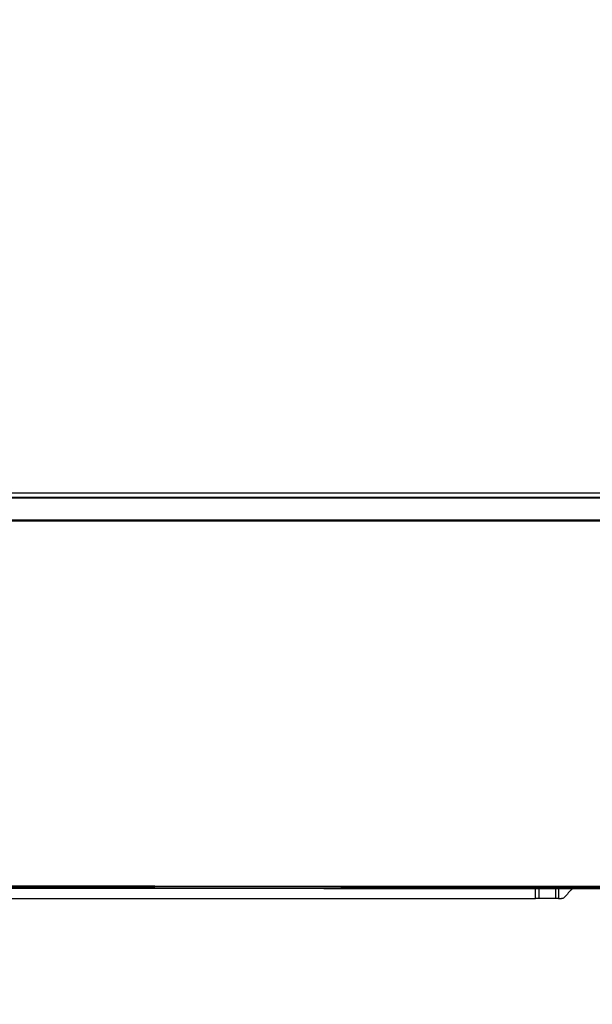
# Model space of a CAD drawing. Header units: millimetres. Extents: x -424979 to 718034, y -72486 to 344972.
# Tile 155 of 256: x 551575 to 552258, y 145026 to 146200. Entities that reach past the tile are written whole.
import ezdxf
from ezdxf import colors
from ezdxf.entities.mleader import LeaderData, LeaderLine
from ezdxf.math import Vec2, Vec3
from ezdxf.xclip import XClip

# ---------------------------------------------------------------- set-up
doc = ezdxf.new("R2010")
doc.units = ezdxf.units.MM
doc.header["$MEASUREMENT"] = 0
doc.header["$XCLIPFRAME"] = 0
doc.layers.add('IS_KLIM Opis_Średnice', color=7, linetype='Continuous', lineweight=9)
doc.layers.add('SKAN - RZUT_7_0_Nr_pióra__1', color=7, linetype='Continuous', lineweight=13)
doc.layers.add('IS_KLIM_urządzenia', color=3, linetype='Continuous')
doc.layers.add('Rysunki i obrazki', color=7, linetype='Continuous')
picture_1 = doc.add_image_def('image7.tif', size_in_pixel=(14115, 7016))

# ---------------------------------------------------------------- blocks, each defined once
blk = doc.blocks.new('Rysunek_7_7', base_point=(-247133.1, 120862.7))
at = {"layer": 'SKAN - RZUT_7_0_Nr_pióra__1', "color": 7, "lineweight": 13}
image = blk.add_image(picture_1, insert=(-306883.1, 91162.7), size_in_units=(119499.9, 59400), dxfattribs=at)
image.set_boundary_path([(-0.5, -0.5), (14114.5, 7015.5)])
blk = doc.blocks.new('G$CFEA986A8')
at = {"layer": 'IS_KLIM_urządzenia', "linetype": 'Continuous'}
for p, q in [((553.81, 201.26), (562.34, 201.26)), ((562.34, 196.29), (562.34, 201.26)), ((562.34, 201.26), (563.89, 201.26)), ((563.89, 201.26), (563.89, 196.29)), ((902.57, 201.14), (563.89, 201.26)), ((772.5, 196.17), (772.5, 196.12)), ((772.5, 195.46), (772.5, 196.12)), ((772.5, 195.01), (772.5, 195.46)), ((46.52, 13.96), (921.55, 13.84)), ((48.58, 13.7), (919.48, 13.58)), ((919.48, 13.06), (48.58, 13.18)), ((58.73, 0), (909.33, -0.12)), ((58.74, 2.46), (909.33, 2.34)), ((909.33, 1.87), (58.74, 1.98))]:
    blk.add_line(p, q, dxfattribs=at)
for points, knots in [([(545.7, 196.29), (545.7, 196.29), (545.7, 196.29), (546.97, 197.72), (548.25, 199.16), (549.52, 200.59)], [0, 0, 0, 0, 0.000133, 0.000133, 1, 1, 1, 1]), ([(549.52, 200.59), (549.52, 200.59), (549.52, 200.59), (549.67, 200.76), (549.84, 200.9), (550.24, 201.12), (550.45, 201.19), (550.79, 201.25), (550.9, 201.26), (551.01, 201.26)], [0, 0, 0, 0, 0.000385, 0.000385, 0.399729, 0.399729, 0.799094, 0.799094, 1, 1, 1, 1]), ([(552.42, 201.26), (552.3, 201.26), (552.18, 201.26), (551.71, 201.26), (551.36, 201.26), (551.01, 201.26)], [0, 0, 0, 0, 0.251852, 0.251852, 1, 1, 1, 1]), ([(921.53, 196.12), (921.36, 196.12), (921.19, 196.12), (919.69, 196.12), (918.36, 196.12), (911.69, 196.12), (906.36, 196.12), (879.69, 196.12), (858.36, 196.12), (815.52, 196.12), (794.01, 196.12), (772.5, 196.12)], [0, 0, 0, 0, 0.003355, 0.003355, 0.030195, 0.030195, 0.137556, 0.137556, 0.566999, 0.566999, 1, 1, 1, 1]), ([(448.64, 195.58), (499.41, 195.58), (550.18, 195.58), (761.2, 195.46), (766.85, 195.46), (772.5, 195.46)], [0, 0, 0, 0, 0.899861, 0.899861, 1, 1, 1, 1]), ([(772.5, 195.46), (778.46, 195.46), (784.43, 195.46), (834.1, 195.46), (877.81, 195.46), (921.53, 195.46)], [0, 0, 0, 0, 0.120088, 0.120088, 1, 1, 1, 1]), ([(917.32, 195.01), (917.22, 195.01), (917.12, 195.01), (911.69, 195.01), (906.36, 195.01), (879.69, 195.01), (858.36, 195.01), (815.52, 195.01), (794.01, 195.01), (772.5, 195.01)], [0, 0, 0, 0, 0.002026, 0.002026, 0.112505, 0.112505, 0.554422, 0.554422, 1, 1, 1, 1])]:
    blk.add_open_spline(points, degree=3, knots=knots, dxfattribs=at)
for points in [[(552.42, 196.29), (552.42, 197.95), (552.42, 199.6), (552.42, 201.26)], [(552.42, 201.26), (552.88, 201.26), (553.35, 201.26), (553.81, 201.26)], [(553.81, 201.26), (553.81, 199.6), (553.81, 197.95), (553.81, 196.29)], [(448.64, 196.29), (505.06, 196.29), (561.48, 196.29), (772.5, 196.17)], [(772.5, 196.12), (561.48, 196.24), (505.06, 196.24), (448.64, 196.24)], [(772.5, 196.17), (822.17, 196.17), (871.85, 196.17), (921.53, 196.17)], [(772.5, 195.01), (561.48, 195.13), (505.06, 195.13), (448.64, 195.13)]]:
    blk.add_open_spline(points, degree=3, dxfattribs=at)

msp = doc.modelspace()

# ---------------------------------------------------------------- block references
at = {"layer": 'IS_KLIM_urządzenia', "xscale": 2.4, "yscale": 2.4, "zscale": 2.4, "rotation": 179.9922287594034}
msp.add_blockref('G$CFEA986A8', (553544.1, 145634.9), dxfattribs=at)
at = {"layer": 'Rysunki i obrazki', "color": 151, "linetype": 'Continuous', "lineweight": 20, "true_color": 0x80c2ff}
ref = msp.add_blockref('Rysunek_7_7', (578150.8, 164030.1), dxfattribs=at)
XClip(ref).set_block_clipping_path([(-306883.0907464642, 91162.6626359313), (-187383.1463020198, 150562.679302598)])

# ---------------------------------------------------------------- next in the draw order: leaders
at = {"layer": 'IS_KLIM Opis_Średnice', "ltscale": 30}
ml = msp.add_multileader_mtext('Standard', dxfattribs=at)
ml.set_content('{\\fArial|b0|i0|c238|p0;\\C7;Odprowadzenie skroplin (przewód tłoczny) od klimatyzatora zastosować pompkę skroplin. W związku z brakiiem w pobliżu istenijącego pionu kanalizacyji sanitarnej skropliny z klimatyzacji zaleca się odprowadzić na zewnątrz budynku. W tym celu należy zamontować rurę odpływową, która skieruje wodę do rynny lub specjalnego zbiornika. Należy pamiętać o regularnym opróżnianiu zbiornika, aby zapobiec jego przepełnieniu. Ustalić bezpośrednio z Inwestrem podczas  robót budowlanych.  }', color=256)
ml.set_leader_properties()
ml.build(insert=Vec2(0, 0))
ml.multileader.update_dxf_attribs({"text_left_attachment_type": 6, "text_right_attachment_type": 6, "dogleg_length": 0.36})
ctx = ml.context
ctx.base_point, ctx.char_height, ctx.plane_origin, ctx.plane_y_axis = Vec3(540141.1, 149387.1), 250, Vec3(549800.9, 156171.9), Vec3(0, -1)
ctx.left_attachment, ctx.right_attachment = 6, 6
notes = []
notes.append((ctx, [(0, (1, 1, 0), (551133.3, 149387.1), (-1, 0), 0.36, [(1, [(552382.5, 145635.2), (562220.9, 145603.5)], 256, [])])]))
ctx.mtext.insert, ctx.mtext.width, ctx.mtext.flow_direction = Vec3(540143.1, 149710.6), 11099.971, 5
ctx.mtext.has_bg_fill, ctx.mtext.bg_color, ctx.mtext.bg_scale_factor, ctx.mtext.bg_transparency, ctx.mtext.use_window_bg_color = 1, -939524096, 1.5, 0, 1
for ctx, leaders in notes:
    for number, flags, end, landing, length, lines in leaders:
        leader = LeaderData()
        leader.index, (leader.has_last_leader_line, leader.has_dogleg_vector, leader.attachment_direction) = number, flags
        leader.last_leader_point, leader.dogleg_vector, leader.dogleg_length = Vec3(end), Vec3(landing), length
        for number, points, colour, breaks in lines:
            line = LeaderLine()
            line.index, line.vertices, line.color, line.breaks = number, Vec3.list(points), colors.encode_raw_color(colour), breaks
            leader.lines.append(line)
        ctx.leaders.append(leader)

doc.saveas('drawing.dxf')
